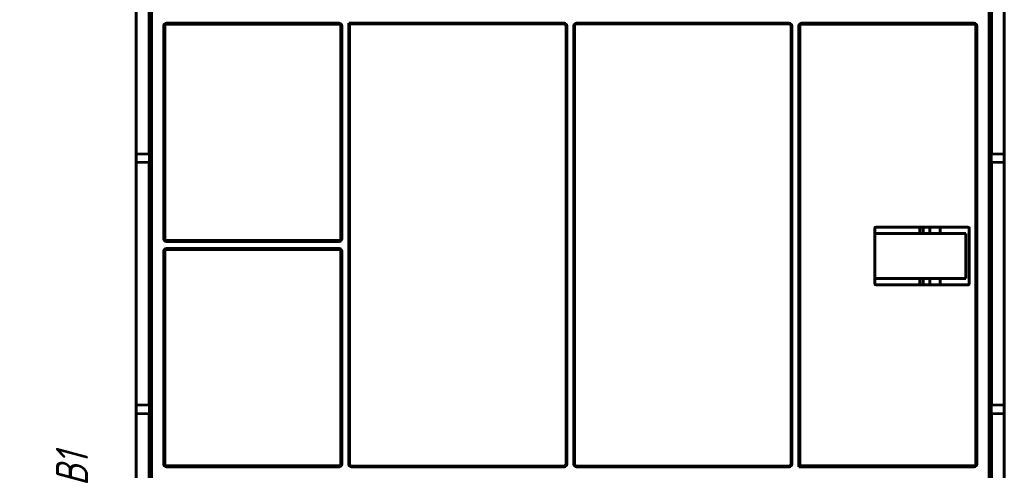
# Model space of a CAD drawing. Header units: millimetres. Extents: x 0 to 841, y 0 to 594.
# Tile 27 of 29: x 529 to 682, y 294 to 364. Entities that reach past the tile are written whole.
import ezdxf

# ---------------------------------------------------------------- set-up
doc = ezdxf.new("R2010")
doc.units = ezdxf.units.MM
doc.linetypes.add('K5LT_BASIC', pattern=[0])
doc.linetypes.add('K5LT_THIN', pattern=[0])
doc.layers.add('Системный слой', color=7, linetype='Continuous')
doc.styles.add('KDIMTEXTSTYLE', font='GOST_AU.SHX', dxfattribs={"width": 0.96, "oblique": 15, "height": 5})
doc.dimstyles.new('KDIMSTYLE (1.00)', dxfattribs={"dimtxt": 5, "dimasz": 1, "dimexe": 2, "dimexo": 0, "dimgap": 1, "dimtad": 1, "dimtxsty": 'KDIMTEXTSTYLE', "dimsah": 1, "dimcen": 0, "dimdle": 1, "dimadec": 0, "dimazin": 0, "dimtfac": 0.667, "dimtmove": 0, "dimatfit": 3, "dimfxl": 1, "dimtvp": 1, "dimtolj": 1, "dimtzin": 0, "dimarcsym": 0})

# ---------------------------------------------------------------- blocks, each defined once
blk = doc.blocks.new('U0')
at = {"layer": 'Системный слой', "color": 150, "linetype": 'K5LT_BASIC', "lineweight": 60, "true_color": 0x0080ff}
for p, q in [((671.67, 332.24), (671.67, 331.28)), ((671.67, 324.28), (671.67, 323.28)), ((671.67, 258.24), (671.67, 257.28)), ((671.67, 250.28), (671.67, 249.28))]:
    blk.add_line(p, q, dxfattribs=at)
blk = doc.blocks.new('U1')
at = {"layer": 'Системный слой', "color": 150, "linetype": 'K5LT_BASIC', "lineweight": 60, "true_color": 0x0080ff}
for p, q in [((670.07, 331.28), (670.07, 332.24)), ((670.07, 323.28), (670.07, 324.28)), ((670.07, 257.28), (670.07, 258.24)), ((670.07, 249.28), (670.07, 250.28))]:
    blk.add_line(p, q, dxfattribs=at)
blk = doc.blocks.new('U3')
at = {"layer": 'Системный слой', "color": 150, "linetype": 'K5LT_BASIC', "lineweight": 60, "true_color": 0x0080ff}
for p, q in [((548.88, 333.79), (548.9, 333.79)), ((548.9, 333.79), (548.96, 333.79)), ((548.96, 333.79), (549.04, 333.79))]:
    blk.add_line(p, q, dxfattribs=at)
blk = doc.blocks.new('U4')
at = {"layer": 'Системный слой', "color": 150, "linetype": 'K5LT_BASIC', "lineweight": 60, "true_color": 0x0080ff}
for p, q in [((548.9, 335.11), (548.88, 335.11)), ((548.96, 335.11), (548.9, 335.11)), ((549.04, 335.11), (548.96, 335.11))]:
    blk.add_line(p, q, dxfattribs=at)
blk = doc.blocks.new('U9')
at = {"layer": 'Системный слой', "color": 150, "linetype": 'K5LT_BASIC', "lineweight": 60, "true_color": 0x0080ff}
for p, q in [((679.64, 363.52), (679.64, 363.47)), ((679.64, 348.47), (679.64, 348.42))]:
    blk.add_line(p, q, dxfattribs=at)
blk = doc.blocks.new('U39')
at = {"layer": 'Системный слой', "color": 150, "linetype": 'K5LT_BASIC', "lineweight": 60, "true_color": 0x0080ff}
for p, q in [((548.7, 363.47), (548.7, 363.52)), ((548.7, 348.42), (548.7, 348.47))]:
    blk.add_line(p, q, dxfattribs=at)
blk = doc.blocks.new('U45')
at = {"layer": 'Системный слой', "color": 150, "linetype": 'K5LT_BASIC', "lineweight": 60, "true_color": 0x0080ff}
for p, q in [((548.7, 298.52), (548.7, 298.47)), ((548.7, 283.47), (548.7, 283.42))]:
    blk.add_line(p, q, dxfattribs=at)
blk = doc.blocks.new('U59')
at = {"layer": 'Системный слой', "color": 150, "linetype": 'K5LT_BASIC', "lineweight": 60, "true_color": 0x0080ff}
for p, q in [((679.29, 333.79), (679.38, 333.79)), ((679.38, 333.79), (679.44, 333.79)), ((679.44, 333.79), (679.46, 333.79))]:
    blk.add_line(p, q, dxfattribs=at)
blk = doc.blocks.new('U60')
at = {"layer": 'Системный слой', "color": 150, "linetype": 'K5LT_BASIC', "lineweight": 60, "true_color": 0x0080ff}
for p, q in [((679.64, 298.47), (679.64, 298.52)), ((679.64, 283.42), (679.64, 283.47))]:
    blk.add_line(p, q, dxfattribs=at)
blk = doc.blocks.new('U62')
at = {"layer": 'Системный слой', "color": 150, "linetype": 'K5LT_BASIC', "lineweight": 60, "true_color": 0x0080ff}
for p, q in [((679.38, 335.11), (679.29, 335.11)), ((679.44, 335.11), (679.38, 335.11)), ((679.46, 335.11), (679.44, 335.11))]:
    blk.add_line(p, q, dxfattribs=at)
blk = doc.blocks.new('KDIMARROW_01')
at = {"layer": 'Системный слой'}
blk.add_hatch(color=0, dxfattribs=at).paths.add_polyline_path([(0, 0), (-5, 0.66), (-4.5, 0), (-5, -0.66)])
at = {"layer": 'Системный слой', "color": 0, "linetype": 'K5LT_THIN', "lineweight": 18}
for p, q in [((-4.5, 0), (-5, 0.66)), ((-5, 0.66), (0, 0)), ((0, 0), (-5, -0.66)), ((-5, -0.66), (-4.5, 0)), ((0, 0), (-1, 0))]:
    blk.add_line(p, q, dxfattribs=at)

msp = doc.modelspace()

# ---------------------------------------------------------------- linework, layer by layer
at = {"layer": 'Системный слой', "color": 150, "linetype": 'K5LT_BASIC', "lineweight": 60, "true_color": 0x0080ff}
for p, q in [((549.045, 193.058), (549.045, 371.52)), ((679.295, 371.52), (679.295, 193.058)), ((546.67, 343.657), (546.67, 368.281)), ((548.67, 343.604), (548.67, 368.333)), ((679.67, 368.333), (679.67, 343.604)), ((681.67, 368.281), (681.67, 343.657)), ((679.486, 367.016), (679.414, 363.469)), ((549.045, 363.469), (548.67, 363.469)), ((548.684, 363.519), (548.684, 348.419)), ((548.696, 363.718), (548.685, 363.718)), ((550.944, 363.539), (550.944, 330.439)), ((551.083, 330.439), (551.083, 363.539)), ((551.345, 363.941), (578.22, 363.941)), ((551.345, 363.801), (578.22, 363.801)), ((578.481, 363.539), (578.481, 330.439)), ((578.621, 363.539), (578.621, 330.439)), ((579.719, 363.941), (579.82, 363.839)), ((579.719, 363.941), (613.22, 363.941)), ((579.719, 295.439), (579.719, 363.941)), ((579.82, 295.439), (579.82, 363.839)), ((579.82, 363.839), (613.22, 363.839)), ((613.52, 363.539), (613.52, 295.439)), ((613.621, 363.539), (613.621, 295.439)), ((614.719, 295.439), (614.719, 363.539)), ((614.82, 295.439), (614.82, 363.539)), ((615.12, 363.941), (648.22, 363.941)), ((615.12, 363.839), (648.22, 363.839)), ((648.52, 363.539), (648.52, 295.439)), ((648.621, 363.539), (648.621, 295.439)), ((649.719, 295.038), (649.719, 363.539)), ((649.858, 295.178), (649.858, 363.539)), ((650.12, 363.941), (676.995, 363.941)), ((650.12, 363.801), (676.995, 363.801)), ((677.256, 363.539), (677.256, 295.439)), ((677.396, 295.439), (677.396, 363.539)), ((679.295, 363.469), (679.67, 363.469)), ((679.655, 363.718), (679.643, 363.718)), ((679.656, 348.419), (679.656, 363.519)), ((549.045, 348.469), (548.67, 348.469)), ((548.685, 348.219), (548.696, 348.219)), ((679.295, 348.469), (679.67, 348.469)), ((548.67, 343.604), (546.67, 343.657)), ((546.67, 343.657), (546.67, 343.425)), ((546.67, 343.225), (546.67, 343.425)), ((546.67, 343.225), (546.67, 342.713)), ((548.67, 343.604), (548.711, 343.372)), ((548.712, 343.173), (548.712, 342.765)), ((679.628, 342.765), (679.628, 343.173)), ((679.629, 343.372), (679.67, 343.604)), ((681.67, 343.657), (679.67, 343.604)), ((681.67, 343.425), (681.67, 343.657)), ((681.67, 343.425), (681.67, 343.225)), ((681.67, 342.713), (681.67, 343.225)), ((546.67, 342.513), (546.67, 342.713)), ((546.67, 342.513), (546.67, 342.281)), ((546.67, 342.281), (548.67, 342.333)), ((546.67, 304.657), (546.67, 342.281)), ((548.711, 342.565), (548.67, 342.333)), ((548.67, 304.604), (548.67, 342.333)), ((679.67, 342.333), (679.629, 342.565)), ((679.67, 342.333), (681.67, 342.281)), ((679.67, 342.333), (679.67, 304.604)), ((681.67, 342.713), (681.67, 342.513)), ((681.67, 342.281), (681.67, 342.513)), ((681.67, 342.281), (681.67, 304.657)), ((548.88, 335.11), (548.776, 335.072)), ((548.776, 334.029), (548.776, 334.872)), ((679.563, 335.072), (679.46, 335.11)), ((679.564, 334.872), (679.564, 334.029)), ((548.776, 333.829), (548.881, 333.791)), ((679.459, 333.791), (679.563, 333.829)), ((661.52, 332.082), (661.52, 323.482)), ((661.52, 331.282), (662.52, 331.282)), ((661.72, 332.282), (675.998, 332.282)), ((661.72, 332.231), (675.998, 332.244)), ((675.698, 331.282), (662.52, 331.282)), ((668.52, 332.238), (668.52, 331.282)), ((669.07, 331.282), (669.07, 332.238)), ((675.698, 331.282), (675.701, 324.282)), ((676.198, 332.082), (676.201, 323.482)), ((578.22, 330.178), (551.345, 330.178)), ((578.22, 330.038), (551.345, 330.038)), ((550.944, 328.539), (550.944, 295.439)), ((551.083, 295.439), (551.083, 328.539)), ((551.345, 328.941), (578.22, 328.941)), ((551.345, 328.801), (578.22, 328.801)), ((578.481, 328.539), (578.481, 295.439)), ((578.621, 328.539), (578.621, 295.439)), ((662.52, 324.282), (661.52, 324.282)), ((676.001, 323.282), (661.72, 323.282)), ((662.52, 324.282), (675.701, 324.282)), ((668.52, 324.282), (668.52, 323.282)), ((669.07, 323.282), (669.07, 324.282)), ((548.776, 312.781), (548.899, 312.827)), ((548.776, 312.581), (548.776, 311.439)), ((549.045, 312.827), (549.037, 312.827)), ((679.295, 312.827), (679.302, 312.827)), ((679.563, 312.781), (679.441, 312.827)), ((679.564, 312.581), (679.564, 311.439)), ((548.776, 311.239), (548.9, 311.193)), ((549.045, 311.193), (549.037, 311.193)), ((679.295, 311.193), (679.303, 311.193)), ((679.563, 311.239), (679.439, 311.193)), ((546.67, 304.657), (548.67, 304.604)), ((546.67, 304.657), (546.67, 304.425)), ((546.67, 304.225), (546.67, 304.425)), ((546.67, 304.225), (546.67, 303.713)), ((546.67, 303.513), (546.67, 303.713)), ((546.67, 303.513), (546.67, 303.281)), ((548.67, 303.333), (546.67, 303.281)), ((546.67, 278.657), (546.67, 303.281)), ((548.67, 304.604), (548.711, 304.372)), ((548.711, 303.565), (548.67, 303.333)), ((548.67, 278.604), (548.67, 303.333)), ((548.712, 304.173), (548.712, 303.765)), ((679.628, 303.765), (679.628, 304.173)), ((679.629, 304.372), (679.67, 304.604)), ((679.67, 303.333), (679.629, 303.565)), ((679.67, 304.604), (681.67, 304.657)), ((681.67, 303.281), (679.67, 303.333)), ((679.67, 303.333), (679.67, 278.604)), ((681.67, 304.425), (681.67, 304.657)), ((681.67, 304.425), (681.67, 304.225)), ((681.67, 303.713), (681.67, 304.225)), ((681.67, 303.713), (681.67, 303.513)), ((681.67, 303.281), (681.67, 303.513)), ((681.67, 303.281), (681.67, 278.657)), ((548.685, 298.718), (548.696, 298.718)), ((679.643, 298.718), (679.655, 298.718)), ((548.67, 298.469), (549.045, 298.469)), ((548.684, 283.419), (548.684, 298.519)), ((679.67, 298.469), (679.295, 298.469)), ((679.656, 298.519), (679.656, 283.419)), ((578.22, 295.178), (551.345, 295.178)), ((578.22, 295.038), (551.345, 295.038)), ((613.22, 295.139), (580.12, 295.139)), ((613.22, 295.038), (580.12, 295.038)), ((648.22, 295.139), (615.12, 295.139)), ((648.22, 295.038), (615.12, 295.038)), ((649.719, 295.038), (649.858, 295.178)), ((676.995, 295.038), (649.719, 295.038)), ((676.995, 295.178), (649.858, 295.178))]:
    msp.add_line(p, q, dxfattribs=at)
for centre, radius, start, end in [((551.345, 363.539), 0.401, 90, 180), ((551.345, 363.539), 0.262, 90, 180), ((578.22, 363.539), 0.401, 0, 90), ((578.22, 363.539), 0.262, 0, 90), ((613.22, 363.539), 0.401, 0, 90), ((613.22, 363.539), 0.3, 0, 90), ((615.12, 363.539), 0.401, 90, 180), ((615.12, 363.539), 0.3, 90, 180), ((648.22, 363.539), 0.401, 0, 90), ((648.22, 363.539), 0.3, 0, 90), ((650.12, 363.539), 0.401, 90, 180), ((650.12, 363.539), 0.262, 90, 180), ((676.995, 363.539), 0.401, 0, 90), ((676.995, 363.539), 0.262, 0, 90), ((551.345, 330.439), 0.401, 180, 270), ((551.345, 330.439), 0.262, 180, 270), ((578.22, 330.439), 0.401, 270, 0), ((578.22, 330.439), 0.262, 270, 0), ((551.345, 328.539), 0.401, 90, 180), ((551.345, 328.539), 0.262, 90, 180), ((578.22, 328.539), 0.401, 0, 90), ((578.22, 328.539), 0.262, 0, 90), ((661.72, 323.482), 0.2, 180, 270), ((676.001, 323.482), 0.2, 270, 0.02013), ((551.345, 295.439), 0.401, 180, 270), ((551.345, 295.439), 0.262, 180, 270), ((578.22, 295.439), 0.401, 270, 0), ((578.22, 295.439), 0.262, 270, 0), ((580.12, 295.439), 0.401, 180, 270), ((580.12, 295.439), 0.3, 180, 270), ((613.22, 295.439), 0.3, 270, 0), ((613.22, 295.439), 0.401, 270, 0), ((615.12, 295.439), 0.401, 180, 270), ((615.12, 295.439), 0.3, 180, 270), ((648.22, 295.439), 0.401, 270, 0), ((648.22, 295.439), 0.3, 270, 0), ((676.995, 295.439), 0.401, 270, 0), ((676.995, 295.439), 0.262, 270, 0)]:
    msp.add_arc(centre, radius, start, end, dxfattribs=at)
for centre, major_axis, ratio, start_param, end_param in [((548.685, 363.519), (0, -0.2), 0.0046682, 3.1414704, 4.712389), ((548.696, 363.518), (0, 0.2), 0.0046676, 4.712952, 6.2830631), ((679.643, 363.518), (0, 0.2), 0.0046675, 0.0001222, 1.5702333), ((679.655, 363.519), (0, 0.2), 0.0046681, 4.712389, 6.2833075), ((548.685, 348.419), (0, -0.2), 0.0046682, 4.712389, 6.2833075), ((548.696, 348.419), (0, -0.2), 0.0046676, 0.0001222, 1.5702333), ((679.643, 348.419), (0, -0.2), 0.0046675, 4.712952, 6.2830631), ((679.655, 348.419), (0, 0.2), 0.0046681, 3.1414704, 4.712389), ((548.711, 343.172), (0, -0.2), 0.0046677, 1.5713448, 3.1152937), ((679.629, 343.172), (0, 0.2), 0.0046676, 0.026299, 1.5702478), ((548.711, 342.765), (0, 0.2), 0.0046677, 3.1678916, 4.7118405), ((679.629, 342.765), (0, -0.2), 0.0046676, 4.7129375, 6.2568863), ((548.776, 334.872), (0, -0.2), 0.0046682, 3.1433217, 4.7123727), ((548.776, 334.029), (0, 0.2), 0.0046682, 1.5708126, 3.1398636), ((679.563, 334.872), (0, 0.2), 0.0046681, 4.7124053, 6.2814563), ((679.563, 334.029), (0, -0.2), 0.0046681, 0.001729, 1.57078), ((661.72, 332.082), (0, -0.2), 0.9996573, 3.1415927, 4.712389), ((661.72, 332.031), (-0.114, -0.165), 0.9990241, 3.7478914, 5.3186878), ((675.998, 332.082), (0, 0.2), 0.9996573, 4.712389, 6.282834), ((675.998, 332.044), (0.114, 0.165), 0.9990242, 5.3188418, 6.8892869), ((548.776, 312.581), (0, 0.2), 0.0046682, 0.001729, 1.57078), ((679.563, 312.581), (0, -0.2), 0.0046681, 1.5708126, 3.1398636), ((548.776, 311.439), (0, -0.2), 0.0046682, 4.7124053, 6.2814563), ((679.563, 311.439), (0, 0.2), 0.0046681, 3.1433217, 4.7123727), ((548.711, 304.172), (0, 0.2), 0.0046677, 4.7129375, 6.2568863), ((548.711, 303.765), (0, -0.2), 0.0046677, 0.026299, 1.5702478), ((679.629, 304.172), (0, -0.2), 0.0046676, 3.1678916, 4.7118405), ((679.629, 303.765), (0, 0.2), 0.0046676, 1.5713448, 3.1152937), ((548.685, 298.519), (0, -0.2), 0.0046682, 3.1414704, 4.712389), ((548.696, 298.518), (0, -0.2), 0.0046676, 1.5713593, 3.1414704), ((679.643, 298.518), (0, -0.2), 0.0046675, 3.1417149, 4.711826), ((679.655, 298.519), (0, 0.2), 0.0046681, 4.712389, 6.2833075)]:
    msp.add_ellipse(centre, major_axis=major_axis, ratio=ratio, start_param=start_param, end_param=end_param, dxfattribs=at)
for points, knots in [([(549.037, 312.827), (548.998, 312.827), (548.966, 312.827), (548.943, 312.827), (548.92, 312.827), (548.905, 312.827), (548.9, 312.827), (548.899, 312.827), (548.899, 312.827), (548.899, 312.827)], [0, 0, 0, 0, 0.4490804, 0.4490804, 0.4490804, 0.8978872, 0.8978872, 0.8978872, 1, 1, 1, 1]), ([(679.441, 312.827), (679.441, 312.827), (679.43, 312.827), (679.411, 312.827), (679.392, 312.827), (679.363, 312.827), (679.327, 312.827), (679.319, 312.827), (679.311, 312.827), (679.302, 312.827)], [0, 0, 0, 0, 0.452354, 0.452354, 0.452354, 0.9049073, 0.9049073, 0.9049073, 1, 1, 1, 1]), ([(548.9, 311.193), (548.9, 311.193), (548.91, 311.193), (548.928, 311.193), (548.947, 311.193), (548.975, 311.193), (549.011, 311.193), (549.019, 311.193), (549.028, 311.193), (549.037, 311.193)], [0, 0, 0, 0, 0.439035, 0.439035, 0.439035, 0.8963639, 0.8963639, 0.8963639, 1, 1, 1, 1]), ([(679.303, 311.193), (679.339, 311.193), (679.369, 311.193), (679.392, 311.193), (679.415, 311.193), (679.431, 311.193), (679.437, 311.193), (679.438, 311.193), (679.439, 311.193), (679.439, 311.193)], [0, 0, 0, 0, 0.4189022, 0.4189022, 0.4189022, 0.8692505, 0.8692505, 0.8692505, 1, 1, 1, 1])]:
    msp.add_open_spline(points, degree=3, knots=knots, dxfattribs=at)

# ---------------------------------------------------------------- block references
at = {"layer": 'Системный слой'}
for name in ['U39', 'U9', 'U4', 'U62', 'U3', 'U59', 'U1', 'U0', 'U45', 'U60']:
    msp.add_blockref(name, (0, 0), dxfattribs=at)

# ---------------------------------------------------------------- dimensions: what is measured, and where the dimension line sits
at = {"layer": 'Системный слой', "color": 7}
msp.add_linear_dim(base=(536.67, 394.639), p1=(555.449, 194.639), p2=(555.449, 394.639), angle=90, location=(536.67, 294.639), text='\\H5.0;\\W0.965;\\Q15;\\H5.0;\\W0.965;\\Q15;\\Q15;В1', dimstyle='KDIMSTYLE (1.00)', override={"dimexo": 0, "dimblk1": 'KDIMARROW_01', "dimblk2": 'KDIMARROW_01', "dimse1": 0, "dimse2": 0, "dimclrt": 7, "dimtolj": 1}, dxfattribs=at).render()

doc.saveas('drawing.dxf')
